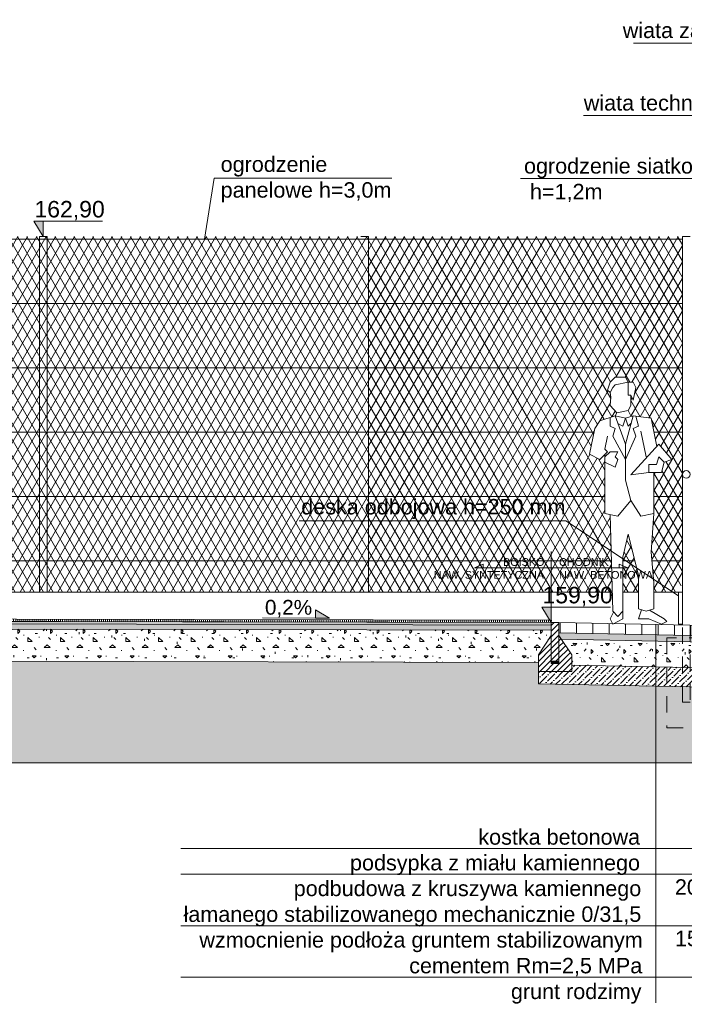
# Model space of a CAD drawing. Header units: millimetres. Extents: x 1962 to 3194, y -795 to -219.
# Tile 189 of 256: x 2548.57 to 2553.74, y -478.84 to -471.19. Entities that reach past the tile are written whole.
import ezdxf

# ---------------------------------------------------------------- set-up
doc = ezdxf.new("R2010")
doc.units = ezdxf.units.MM
doc.linetypes.add('HIDDEN', pattern=[9.525, 6.35, -3.175])
doc.layers.get('0').update_dxf_attribs({"lineweight": 5})
doc.layers.get('Defpoints').update_dxf_attribs({"lineweight": 9})
for name, color, linetype, lineweight in [('A_flagi przekrojowe', 92, 'Continuous', 9), ('A_hatch przekroje', 125, 'Continuous', 9), ('A_hidden', 137, 'HIDDEN', 9), ('A_koty wysokośc.', 53, 'Continuous', 9), ('A_ludzie', 53, 'Continuous', 9), ('A_ogrodzenie 1_2m', 34, 'Continuous', 9), ('A_przekrojowe', 42, 'Continuous', 9), ('A_widok', 142, 'Continuous', 9)]:
    doc.layers.add(name, color=color, linetype=linetype, lineweight=lineweight)
doc.styles.get("Standard").update_dxf_attribs({"font": 'arial.ttf'})
pattern_1 = [(60, (1.66515, 1.339704), (-0.054992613, 0.03175), []), (120, (1.66515, 1.339704), (-0.054992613, -0.03175), [])]
pattern_2 = [(45, (1.66515, 1.339704), (-0.02245064, 0.02245064), [])]

# ---------------------------------------------------------------- blocks, each defined once
blk = doc.blocks.new('zw$CA91')
at = {"layer": 'A_koty wysokośc.'}
h = blk.add_hatch(color=256, dxfattribs=at)
h.dxf.hatch_style = 1
h.paths.add_polyline_path([(-0.448, 0.753), (0, 0), (0, 0.753)])
blk.add_lwpolyline([(2.874, 0.753), (-0.448, 0.753), (0, 0), (0, 0.753)], dxfattribs=at)
blk = doc.blocks.new('zw$572')
at = {"layer": 'A_koty wysokośc.'}
h = blk.add_hatch(color=256, dxfattribs=at)
h.dxf.hatch_style = 1
h.paths.add_polyline_path([(0.1205, 0.0716), (0, 0), (0.1205, 0)])
blk.add_line((0.1205, 0), (0.5785, 0), dxfattribs=at)
blk.add_lwpolyline([(0.1205, 0), (0.1205, 0.0716), (0, 0), (0.1205, 0)], close=True, dxfattribs=at)
blk = doc.blocks.new('zw$824C')
at = {"layer": 'A_hatch przekroje'}
h = blk.add_hatch(dxfattribs=at)
h.set_pattern_fill('LINE', color=256, scale=0.005, angle=24.97819, style=2)
h.set_pattern_definition([(90, (4.063871, 26.388598), (-0.015875, -7e-18), [])])
h.paths.add_polyline_path([(50.3052, 1.4507), (19.8052, 1.3897), (19.8051, 1.4047), (50.3052, 1.4657), (80.8077, 1.4072), (80.8052, 1.3897)])
h = blk.add_hatch(dxfattribs=at)
h.set_pattern_fill('ANGLE', color=256, angle=294.97819)
h.set_pattern_definition([(3e-14, (4.064, 26.3886), (-3e-15, 6.985), [5.08, -1.905]), (90, (4.064, 26.3886), (-6.985, -3e-15), [5.08, -1.905])])
h.paths.add_polyline_path([(19.8052, 1.3797), (19.8052, 1.3897), (50.3052, 1.4507), (80.8052, 1.3897), (80.8051, 1.3797), (50.3052, 1.4407)])
h = blk.add_hatch(color=251, dxfattribs=at)
h.dxf.hatch_style = 2
h.paths.add_polyline_path([(19.8052, 1.3697), (19.8052, 1.3897), (50.3052, 1.4507), (80.8052, 1.3897), (80.8052, 1.3697), (50.3052, 1.4307)])
h = blk.add_hatch(dxfattribs=at)
h.set_pattern_fill('CONC', color=256, scale=0.005, angle=324.97819, style=2)
h.set_pattern_definition([(30, (4.12772, 26.51931), (-0.0635, 0.10998523), [0, -0.127]), (30, (4.15104, 26.48145), (-0.0635, 0.10998523), [0, -0.127]), (30, (4.12005, 26.54275), (-0.0635, 0.10998523), [0, -0.127]), (8.1986, (4.082545, 26.475636), (0.393455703, 0.080514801), [0.01367828, -0.67023767]), (246.8699, (4.096083, 26.477586), (0.202955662, 0.410470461), [0.00635, -0.62865]), (160.6013, (4.093589, 26.471747), (0.9309261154, -0.342411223), [0.01170876, -1.15917332]), (236.5651, (4.064914, 26.437594), (-0.04648505, -0.173485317), [0.00283985, -0.28114079]), (356.3099, (4.06335, 26.435224), (0.283470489, 0.017014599), [0.00457911, -0.453326]), (138.4349, (4.06792, 26.43493), (-0.236985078, 0.156470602), [0.00401612, -0.39759318]), (255, (4.14165, 26.467235), (0.06350002, -0.10998526), [0.0053881, -0.17421695]), (30, (4.14026, 26.46203), (0.04648523, 0.17348523), [0.00762, -0.11938]), (165, (4.14686, 26.46584), (-0.10998526, -0.06350002), [0.0053881, -0.17421695]), (281.5651, (4.087816, 26.530006), (-0.017014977, 0.283470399), [0.00401612, -0.39759318]), (30, (4.08862, 26.52607), (0.04648523, 0.17348523), [0.00635, -0.12065]), (173.1301, (4.09412, 26.529246), (-0.456955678, 0.029470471), [0.00635, -0.62865]), (243.6901, (4.02889, 26.49745), (0.156470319, 0.236985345), [0.00457911, -0.453326]), (11.5651, (4.02686, 26.493346), (-0.283470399, -0.017014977), [0.00803224, -0.39357706]), (156.8699, (4.034728, 26.494956), (0.410470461, -0.202955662), [0.00635, -0.62865]), (30, (4.06332, 26.51147), (-0.0635, 0.10998523), [0, -0.127]), (30, (4.05014, 26.46572), (-0.0635, 0.10998523), [0, -0.127]), (30, (4.10443, 26.44281), (-0.0635, 0.10998523), [0, -0.127]), (30, (4.11444, 26.49405), (-0.0635, 0.10998523), [0, -0.127]), (30, (4.07175, 26.49433), (-0.0635, 0.10998523), [0, -0.127]), (30, (4.04565, 26.48366), (-0.0635, 0.10998523), [0, -0.127]), (30, (4.05936, 26.48278), (-0.0635, 0.10998523), [0, -0.127]), (30, (4.0702, 26.45384), (-0.0635, 0.10998523), [0, -0.127]), (30, (4.04126, 26.443), (-0.0635, 0.10998523), [0, -0.127]), (30, (4.02776, 26.46893), (-0.0635, 0.10998523), [0, -0.127]), (30, (4.01049, 26.49122), (-0.0635, 0.10998523), [0, -0.127]), (30, (4.04204, 26.51531), (-0.0635, 0.10998523), [0, -0.127]), (30, (4.0637, 26.53368), (-0.0635, 0.10998523), [0, -0.127]), (30, (4.10473, 26.5515), (-0.0635, 0.10998523), [0, -0.127]), (30, (4.09802, 26.50217), (-0.0635, 0.10998523), [0, -0.127]), (30, (4.07559, 26.51562), (-0.0635, 0.10998523), [0, -0.127]), (30, (4.11487, 26.4679), (-0.0635, 0.10998523), [0, -0.127]), (30, (4.08505, 26.44335), (-0.0635, 0.10998523), [0, -0.127]), (30, (4.13202, 26.43821), (-0.0635, 0.10998523), [0, -0.127]), (30, (4.09191, 26.42385), (-0.0635, 0.10998523), [0, -0.127]), (30, (4.05862, 26.40023), (-0.0635, 0.10998523), [0, -0.127]), (30, (4.075, 26.40235), (-0.0635, 0.10998523), [0, -0.127]), (30, (4.0672, 26.41839), (-0.0635, 0.10998523), [0, -0.127]), (30, (4.15105, 26.44333), (-0.0635, 0.10998523), [0, -0.127]), (30, (4.13822, 26.49605), (-0.0635, 0.10998523), [0, -0.127]), (30, (4.11367, 26.52587), (-0.0635, 0.10998523), [0, -0.127]), (30, (4.1088, 26.41747), (-0.0635, 0.10998523), [0, -0.127])])
h.paths.add_polyline_path([(19.8052, 1.3697), (19.8052, 1.3297), (50.3052, 1.3907), (80.8052, 1.3297), (80.8052, 1.3697), (50.3052, 1.4307)])
h = blk.add_hatch(dxfattribs=at)
h.set_pattern_fill('LINE', color=256, scale=0.01, angle=339.97819, style=2)
h.set_pattern_definition(pattern_2)
h.paths.add_polyline_path([(80.8652, 1.2897), (80.8652, 1.2397), (80.8652, 1.0897), (80.8052, 1.0897), (80.8052, 1.3697), (80.8052, 1.3897), (80.8652, 1.3897), (80.8652, 1.3697)])
h = blk.add_hatch(dxfattribs=at)
h.set_pattern_fill('LINE', color=256, scale=0.04, angle=23.97819, style=2)
h.set_pattern_definition([(89, (1.66515, 1.3397), (-0.12698066, 0.00221646), [])])
h.paths.add_polyline_path([(83.1052, 1.2651), (83.1052, 1.3451), (80.8652, 1.3897), (80.8652, 1.3097)])
h = blk.add_hatch(dxfattribs=at)
h.set_pattern_fill('EARTH2', color=256, scale=0.03, angle=339.97819, style=2)
h.set_pattern_definition([(225, (4.0639, 26.90586), (-3e-14, -1.077631), [0.3429, -0.4191]), (225, (4.30634, 26.6634), (-3e-14, -1.077631), [0.3429, -0.4191]), (225, (4.2471, 26.7227), (-3e-14, -1.077631), [0.35052, -0.41148]), (225, (4.1878, 26.7819), (-3e-14, -1.077631), [0.35052, -0.41148]), (225, (4.1285, 26.8412), (-3e-14, -1.077631), [0.35052, -0.41148]), (225, (4.1285, 27.38), (-3e-14, -1.077631), [0.3429, -0.4191]), (225, (4.1878, 27.32075), (-3e-14, -1.077631), [0.3429, -0.4191]), (225, (4.2471, 27.2615), (-3e-14, -1.077631), [0.3429, -0.4191]), (225, (4.30634, 27.2022), (-3e-14, -1.077631), [0.3429, -0.4191]), (225, (4.0639, 27.4447), (-3e-14, -1.077631), [0.3429, -0.4191]), (315, (3.5466, 26.9274), (1.077631, -3e-14), [0.3429, -0.4191]), (315, (3.7945, 27.1753), (1.077631, -3e-14), [0.3429, -0.4191]), (315, (3.7298, 27.1106), (1.077631, -3e-14), [0.3429, -0.4191]), (315, (3.6705, 27.05134), (1.077631, -3e-14), [0.3429, -0.4191]), (315, (3.6113, 26.9921), (1.077631, -3e-14), [0.3429, -0.4191]), (315, (4.1501, 26.9921), (1.077631, -3e-14), [0.35052, -0.41148]), (315, (4.20935, 27.05134), (1.077631, -3e-14), [0.35052, -0.41148]), (315, (4.2686, 27.1106), (1.077631, -3e-14), [0.35052, -0.41148]), (315, (4.3333, 27.1753), (1.077631, -3e-14), [0.3429, -0.4191]), (315, (4.0908, 26.9328), (1.077631, -3e-14), [0.3429, -0.4191])])
h.paths.add_polyline_path([(76.5613, 1.0882), (65.5052, 1.1103), (80.7052, 1.0799), (80.7052, 1.0097), (80.7052, 0.9128), (83.2852, 0.8614), (83.2852, 0.9551), (83.2452, 1.2351), (83.1852, 1.2351), (83.1852, 1.3097), (83.3952, 1.3097), (83.5752, 1.3097), (84.6852, 1.3097), (84.6852, 1.3096), (84.9252, 1.3096), (84.9252, 1.3097), (89.261, 1.3097), (89.261, 0.3), (76.5613, 0.3)])
edge = h.paths.add_edge_path(flags=16)
edge.add_arc((81.0792, 0.7473), 0.08, 0, 360)
h = blk.add_hatch(dxfattribs=at)
h.set_pattern_fill('CONCRE', color=256, scale=0.01, angle=294.97819, style=2)
h.set_pattern_definition([(360, (4.06387, 26.3886), (0.254, 0.254), [0.03175, -0.22225]), (90, (4.06387, 26.3886), (-0.254, 0.254), [0.03175, -0.22225]), (135, (4.09562, 26.3886), (-0.254, 7e-15), [0.0449013, -0.314309]), (360, (4.09562, 26.53147), (0.254, 0.254), [0.03175, -0.22225]), (45, (4.1115, 26.5156), (7e-15, 0.254), [0.0224506, -0.3367596]), (135, (4.1115, 26.5156), (-0.254, 7e-15), [0.0224506, -0.3367596]), (360, (4.19087, 26.59497), (0.254, 0.254), [0.0449013, -0.2090987]), (45, (4.19087, 26.59497), (7e-15, 0.254), [0.03175, -0.32746025]), (135, (4.23577, 26.59497), (-0.254, 7e-15), [0.03175, -0.32746025]), (90, (4.2385, 26.4521), (-0.254, 0.254), [0.03175, -0.22225]), (45, (4.2385, 26.4521), (7e-15, 0.254), [0.0224506, -0.3367596]), (135, (4.25437, 26.46797), (-0.254, 7e-15), [0.0224506, -0.3367596]), (360, (4.09562, 26.4521), (0.254, 0.254), [0.015875, -0.212725]), (360, (4.28612, 26.5156), (0.254, 0.254), [0.015875, -0.212725]), (90, (4.20675, 26.54735), (-0.254, 0.254), [0.015875, -0.212725]), (135, (4.2385, 26.40447), (-0.254, 7e-15), [0.0224506, -0.3367596]), (135, (4.12737, 26.5791), (-0.254, 7e-15), [0.0224506, -0.3367596]), (45, (4.18293, 26.47194), (7e-15, 0.254), [0.0224506, -0.3367596]), (90, (4.15118, 26.42035), (-0.254, 0.254), [0.00396875, -0.25003125]), (90, (4.1631, 26.5275), (-0.254, 0.254), [0.00396875, -0.25003125]), (90, (4.28215, 26.57116), (-0.254, 0.254), [0.00396875, -0.25003125]), (90, (4.28612, 26.43622), (-0.254, 0.254), [0.00396875, -0.25003125])])
h.paths.add_polyline_path([(80.7052, 1.0799), (80.7052, 1.1397), (80.8052, 1.2897), (80.8052, 1.3297), (76.5613, 1.3382), (76.5613, 1.0882)])
h = blk.add_hatch(dxfattribs=at)
h.set_pattern_fill('CONC', color=256, scale=0.005, angle=294.97819, style=2)
h.set_pattern_definition([(9e-13, (1.7858, 1.42098), (-2e-15, 0.127), [0, -0.127]), (9e-13, (1.78707, 1.37653), (-2e-15, 0.127), [0, -0.127]), (9e-13, (1.79088, 1.44511), (-2e-15, 0.127), [0, -0.127]), (338.1986, (1.72484, 1.405744), (0.381000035, -0.1269999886), [0.01367828, -0.67023767]), (216.8699, (1.73754, 1.400664), (0.3809999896, 0.254000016), [0.00635, -0.62865]), (130.6013, (1.732461, 1.396854), (0.6350000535, -0.7619998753), [0.01170876, -1.15917332]), (206.5651, (1.69055, 1.381614), (-0.126999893, -0.127000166), [0.00283985, -0.28114079]), (326.3099, (1.68801, 1.380344), (0.253999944, -0.12700017), [0.00457911, -0.453326]), (108.4349, (1.69182, 1.377804), (-0.126999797, 0.254000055), [0.00401612, -0.39759318]), (225, (1.77183, 1.36891), (2e-15, -0.12700004), [0.0053881, -0.17421695]), (9e-13, (1.76802, 1.3651), (0.127, 0.127), [0.00762, -0.11938]), (135, (1.77564, 1.3651), (-0.12700004, -2e-15), [0.0053881, -0.17421695]), (251.5651, (1.75659, 1.450194), (0.126999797, 0.254000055), [0.00401612, -0.39759318]), (9e-13, (1.75532, 1.44638), (0.127, 0.127), [0.00635, -0.12065]), (143.1301, (1.76167, 1.446384), (-0.3809999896, 0.254000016), [0.00635, -0.62865]), (213.6901, (1.68928, 1.451464), (0.253999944, 0.12700017), [0.00457911, -0.453326]), (341.5651, (1.68547, 1.448924), (-0.254000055, 0.126999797), [0.00803224, -0.39357706]), (126.8699, (1.69309, 1.446384), (0.254000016, -0.3809999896), [0.00635, -0.62865]), (9e-13, (1.72611, 1.44638), (-2e-15, 0.127), [0, -0.127]), (9e-13, (1.69182, 1.41336), (-2e-15, 0.127), [0, -0.127]), (9e-13, (1.72738, 1.36637), (-2e-15, 0.127), [0, -0.127]), (9e-13, (1.76167, 1.40574), (-2e-15, 0.127), [0, -0.127]), (9e-13, (1.72484, 1.42733), (-2e-15, 0.127), [0, -0.127]), (9e-13, (1.6969, 1.43114), (-2e-15, 0.127), [0, -0.127]), (9e-13, (1.70833, 1.42352), (-2e-15, 0.127), [0, -0.127]), (9e-13, (1.70325, 1.39304), (-2e-15, 0.127), [0, -0.127]), (9e-13, (1.67277, 1.39812), (-2e-15, 0.127), [0, -0.127]), (9e-13, (1.67404, 1.42733), (-2e-15, 0.127), [0, -0.127]), (9e-13, (1.67023, 1.45527), (-2e-15, 0.127), [0, -0.127]), (9e-13, (1.7096, 1.46035), (-2e-15, 0.127), [0, -0.127]), (9e-13, (1.73754, 1.46543), (-2e-15, 0.127), [0, -0.127]), (9e-13, (1.78199, 1.46035), (-2e-15, 0.127), [0, -0.127]), (9e-13, (1.75151, 1.42098), (-2e-15, 0.127), [0, -0.127]), (9e-13, (1.73881, 1.44384), (-2e-15, 0.127), [0, -0.127]), (9e-13, (1.74897, 1.38288), (-2e-15, 0.127), [0, -0.127]), (9e-13, (1.71087, 1.37653), (-2e-15, 0.127), [0, -0.127]), (9e-13, (1.74897, 1.3486), (-2e-15, 0.127), [0, -0.127]), (9e-13, (1.70706, 1.35621), (-2e-15, 0.127), [0, -0.127]), (9e-13, (1.66642, 1.3524), (-2e-15, 0.127), [0, -0.127]), (9e-13, (1.68166, 1.34605), (-2e-15, 0.127), [0, -0.127]), (9e-13, (1.68293, 1.36383), (-2e-15, 0.127), [0, -0.127]), (9e-13, (1.76802, 1.34351), (-2e-15, 0.127), [0, -0.127]), (9e-13, (1.78326, 1.39558), (-2e-15, 0.127), [0, -0.127]), (9e-13, (1.77691, 1.43368), (-2e-15, 0.127), [0, -0.127]), (9e-13, (1.71849, 1.34224), (-2e-15, 0.127), [0, -0.127])])
h.paths.add_polyline_path([(83.1052, 1.2151), (83.1052, 1.2651), (80.8652, 1.3097), (80.8652, 1.2897), (80.8803, 1.2594)])
h = blk.add_hatch(dxfattribs=at)
h.set_pattern_fill('LINE', color=256, scale=0.01, angle=339.97819, style=2)
h.set_pattern_definition(pattern_2)
h.paths.add_polyline_path([(80.9652, 1.0575), (80.9652, 1.1397), (80.8854, 1.2593), (80.8652, 1.2897), (80.8652, 1.0897), (80.8652, 1.0702), (80.8052, 1.0702), (80.8052, 1.0897), (80.8052, 1.2897), (80.7052, 1.1397), (80.7052, 1.0097), (80.9652, 1.0097)])
h = blk.add_hatch(dxfattribs=at)
h.set_pattern_fill('CONCRE', color=256, scale=0.01, angle=294.97819, style=2)
h.set_pattern_definition([(9e-13, (1.66515, 1.3397), (0.254, 0.254), [0.03175, -0.22225]), (90, (1.66515, 1.3397), (-0.254, 0.254), [0.03175, -0.22225]), (135, (1.6969, 1.3397), (-0.254, -4e-15), [0.0449013, -0.314309]), (9e-13, (1.6969, 1.48258), (0.254, 0.254), [0.03175, -0.22225]), (45, (1.71278, 1.4667), (-4e-15, 0.254), [0.0224506, -0.3367596]), (135, (1.71278, 1.4667), (-0.254, -4e-15), [0.0224506, -0.3367596]), (9e-13, (1.79215, 1.54608), (0.254, 0.254), [0.0449013, -0.2090987]), (45, (1.79215, 1.54608), (-4e-15, 0.254), [0.03175, -0.32746025]), (135, (1.83705, 1.54608), (-0.254, -4e-15), [0.03175, -0.32746025]), (90, (1.83978, 1.4032), (-0.254, 0.254), [0.03175, -0.22225]), (45, (1.83978, 1.4032), (-4e-15, 0.254), [0.0224506, -0.3367596]), (135, (1.85565, 1.41908), (-0.254, -4e-15), [0.0224506, -0.3367596]), (9e-13, (1.6969, 1.4032), (0.254, 0.254), [0.015875, -0.212725]), (9e-13, (1.8874, 1.4667), (0.254, 0.254), [0.015875, -0.212725]), (90, (1.80803, 1.49845), (-0.254, 0.254), [0.015875, -0.212725]), (135, (1.83978, 1.35558), (-0.254, -4e-15), [0.0224506, -0.3367596]), (135, (1.72865, 1.5302), (-0.254, -4e-15), [0.0224506, -0.3367596]), (45, (1.78421, 1.42305), (-4e-15, 0.254), [0.0224506, -0.3367596]), (90, (1.75246, 1.37145), (-0.254, 0.254), [0.00396875, -0.25003125]), (90, (1.76437, 1.4786), (-0.254, 0.254), [0.00396875, -0.25003125]), (90, (1.88343, 1.52227), (-0.254, 0.254), [0.00396875, -0.25003125]), (90, (1.8874, 1.38733), (-0.254, 0.254), [0.00396875, -0.25003125])])
h.paths.add_polyline_path([(83.1052, 1.015), (83.1052, 1.2151), (80.8854, 1.2593), (80.9652, 1.1397), (80.9652, 1.0576)])
h = blk.add_hatch(dxfattribs=at)
h.set_pattern_fill('DOTS', color=256, scale=0.005, angle=339.97819, style=2)
h.set_pattern_definition([(274.95639, (100.945151, 1.339704), (-0.0075649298, -0.0046396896), [0, -0.0079375])])
h.paths.add_polyline_path([(80.8652, 1.0702), (80.8052, 1.0702), (80.8052, 1.0897), (80.8652, 1.0897)])
h = blk.add_hatch(dxfattribs=at)
h.set_pattern_fill('ANSI36', color=256, scale=0.01, angle=294.97819, style=2)
h.set_pattern_definition([(45, (1.66515, 1.339704), (0.01683798, 0.061739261), [0.079375, -0.015875, 0, -0.015875])])
h.paths.add_polyline_path([(80.7052, 0.9128), (83.2852, 0.8614), (83.2852, 0.9551), (83.0652, 0.9551), (83.0767, 1.0156), (80.9652, 1.0576), (80.9652, 1.0097), (80.7052, 1.0097)])
at = {"layer": 'A_widok'}
h = blk.add_hatch(dxfattribs=at)
h.set_pattern_fill('DIAMONDS', color=256, scale=0.02, angle=294.97819, style=2)
h.set_pattern_definition(pattern_1)
h.paths.add_polyline_path([(79.3852, 4.3897), (68.8352, 4.3897), (68.8352, 1.6256), (79.3852, 1.6256)])
h = blk.add_hatch(dxfattribs=at)
h.set_pattern_fill('DIAMONDS', color=256, scale=0.02, angle=294.97819, style=2)
h.set_pattern_definition(pattern_1)
h.paths.add_polyline_path([(81.6832, 1.4171), (81.7032, 1.3971)])
h.paths.add_polyline_path([(81.3032, 2.9971), (81.2663, 2.9848)])
h.paths.add_polyline_path([(81.3129, 2.6966), (81.3032, 2.6771)])
h.paths.add_polyline_path([(81.2432, 2.7171), (81.2232, 2.6971)])
h.paths.add_polyline_path([(81.2629, 2.2292), (81.3232, 2.2171), (81.4232, 2.3371), (81.3832, 2.4971), (81.3832, 2.6571), (81.3832, 2.7771), (81.3254, 2.936), (81.3032, 2.9971), (81.1832, 2.9571), (81.1432, 2.8971), (81.1377, 2.8697), (81.1032, 2.6971), (81.1832, 2.6571), (81.2232, 2.6971), (81.2232, 2.6771), (81.2632, 2.7171), (81.3232, 2.7171), (81.3032, 2.6771), (81.3232, 2.6571), (81.3032, 2.5971), (81.2232, 2.6371), (81.2232, 2.3697), (81.2232, 2.2371)])
h.paths.add_polyline_path([(81.2232, 2.6371), (81.3032, 2.5971), (81.3232, 2.6571), (81.3032, 2.6771), (81.3232, 2.7171), (81.2632, 2.7171), (81.2232, 2.6771)])
h.paths.add_polyline_path([(81.3135, 2.628), (81.3032, 2.5971)])
h.paths.add_polyline_path([(81.4578, 2.9045), (81.4432, 2.8971)])
h.paths.add_polyline_path([(81.5032, 2.2171), (81.6032, 2.2371), (81.6032, 2.3371), (81.6032, 2.3697), (81.6032, 2.3971), (81.6032, 2.5571), (81.5632, 2.5571), (81.4232, 2.5371), (81.6268, 2.7592), (81.6047, 2.8697), (81.5832, 2.9771), (81.4639, 2.9942), (81.4832, 2.9171), (81.4432, 2.8971), (81.4632, 2.8371), (81.3832, 2.6571), (81.3832, 2.4971), (81.4232, 2.3371)])
h.paths.add_polyline_path([(81.5632, 2.6171), (81.5632, 2.5571), (81.4232, 2.5371), (81.6268, 2.7592), (81.6432, 2.7771), (81.7432, 2.6571), (81.6832, 2.6371), (81.6432, 2.6771), (81.6232, 2.6171)])
h.paths.add_polyline_path([(81.6765, 2.6105), (81.6832, 2.6371)])
h.paths.add_polyline_path([(81.5632, 2.5571), (81.5632, 2.6171), (81.6232, 2.6171), (81.6432, 2.6771), (81.6832, 2.6371), (81.6632, 2.5571), (81.6032, 2.5571)])
h.paths.add_polyline_path([(81.4578, 2.9045), (81.4432, 2.8971)])
h.paths.add_polyline_path([(81.4432, 2.9971), (81.4639, 2.9942), (81.4832, 2.9171), (81.4432, 2.8971), (81.4632, 2.8371), (81.3832, 2.6571), (81.3832, 2.7771)])
h.paths.add_polyline_path([(81.3832, 2.7771), (81.4432, 2.9971), (81.4261, 2.9914), (81.3832, 2.9771), (81.3632, 2.9171), (81.3254, 2.936)])
h.paths.add_polyline_path([(81.3632, 2.9171), (81.3254, 2.936), (81.3032, 2.9971), (81.3832, 2.9771)])
h.paths.add_polyline_path([(81.4261, 2.9914), (81.4032, 3.0371)])
h.paths.add_polyline_path([(81.4261, 2.9914), (81.3832, 2.9771), (81.3032, 2.9971), (81.3143, 3.0199), (81.4032, 3.0371)])
h.paths.add_polyline_path([(81.4032, 3.0371), (81.4232, 3.0771), (81.4232, 3.1571), (81.4032, 3.1571), (81.4032, 3.2571), (81.3032, 3.2371), (81.2832, 3.2171), (81.2632, 3.1771), (81.2698, 3.1419), (81.2632, 3.0771), (81.3143, 3.0199)])
h.paths.add_polyline_path([(81.4032, 3.1571), (81.4178, 3.1571)])
h.paths.add_polyline_path([(81.4032, 3.1571), (81.4032, 3.2571), (81.4432, 3.2571), (81.4632, 3.2171), (81.4432, 3.1171), (81.4232, 3.1571)])
h.paths.add_polyline_path([(81.2495, 3.2159), (81.2432, 3.1971), (81.2632, 3.1771), (81.2832, 3.2171), (81.2876, 3.2215), (81.3032, 3.2371), (81.3593, 3.2484), (81.4032, 3.2571), (81.385, 3.2935), (81.3832, 3.2971), (81.3032, 3.2971), (81.284, 3.2779), (81.2632, 3.2571)])
h.paths.add_polyline_path([(81.8252, 1.6756), (81.7952, 1.6756), (81.7952, 1.6256), (79.3852, 1.6256), (79.3852, 4.3897), (81.8252, 4.3897)])
h.paths.add_polyline_path([(81.3232, 2.2171), (81.4232, 2.3371), (81.5032, 2.2171), (81.6032, 2.2371), (81.5832, 1.9371), (81.6032, 1.6971), (81.6032, 1.6256), (81.4832, 1.6256), (81.4832, 1.7571), (81.4032, 2.0771), (81.3632, 1.8971), (81.3632, 1.6256), (81.2792, 1.6256), (81.2629, 2.2292)])
at = {"layer": 'A_flagi przekrojowe'}
for p, q in [((80.8052, 1.3897), (80.8052, 1.9413)), ((81.6191, 1.3747), (81.6191, -1.5674)), ((82.2191, -0.3674), (77.9255, -0.3674)), ((82.2191, -0.5674), (77.9255, -0.5674)), ((82.2191, -0.9674), (77.9255, -0.9674)), ((82.2191, -1.3674), (77.9255, -1.3674))]:
    blk.add_line(p, q, dxfattribs=at)
for points in [[(83.3705, 3.5409), (82.7017, 5.894), (81.4444, 5.894)], [(82.7311, 3.8652), (82.3146, 5.3304), (81.0572, 5.3304)], [(79.5661, 4.8429), (78.1854, 4.8429), (78.1102, 4.3697)], [(82.4006, 2.5396), (81.9498, 4.8406), (80.5674, 4.8406)], [(81.7952, 1.5981), (80.9181, 2.1811), (78.8448, 2.1811)], [(80.8052, 1.8145), (80.2087, 1.8145), (80.2774, 1.8424), (80.2774, 1.8145)], [(80.8052, 1.8145), (81.4016, 1.8145), (81.3329, 1.8424), (81.3329, 1.8145)]]:
    blk.add_lwpolyline(points, dxfattribs=at)
at = {"layer": 'A_hatch przekroje'}
blk.add_lwpolyline([(50.3052, 1.4507), (19.8052, 1.3897), (19.8051, 1.4047), (50.3052, 1.4657), (80.8077, 1.4072), (80.8052, 1.3897)], close=True, dxfattribs=at)
at = {"layer": 'A_hidden', "ltscale": 0.02}
blk.add_lwpolyline([(81.8852, 1.369), (81.8852, 0.7702), (81.8252, 0.7702), (81.8252, 1.3702)], dxfattribs=at)
blk.add_lwpolyline([(81.7052, 0.5702), (82.0052, 0.5702), (82.0052, 1.2702), (81.7052, 1.2702)], close=True, dxfattribs=at)
at = {"layer": 'A_ludzie'}
for p, q in [((81.3032, 3.2971), (81.2632, 3.2571)), ((81.3832, 3.2971), (81.3032, 3.2971)), ((81.4032, 3.2571), (81.3832, 3.2971)), ((81.2632, 3.2571), (81.2432, 3.1971)), ((81.2632, 3.1771), (81.2832, 3.2171)), ((81.2832, 3.2171), (81.3032, 3.2371)), ((81.3032, 3.2371), (81.4032, 3.2571)), ((81.4032, 3.1571), (81.4032, 3.2571)), ((81.4032, 3.2571), (81.4432, 3.2571)), ((81.4432, 3.2571), (81.4632, 3.2171)), ((81.4632, 3.2171), (81.4432, 3.1171)), ((81.2432, 3.1971), (81.2632, 3.1771)), ((81.2632, 3.1771), (81.2698, 3.1419)), ((81.2698, 3.1419), (81.2632, 3.0771)), ((81.4232, 3.1571), (81.4032, 3.1571)), ((81.4232, 3.0771), (81.4232, 3.1571)), ((81.4432, 3.1171), (81.4232, 3.1571)), ((81.2632, 3.0771), (81.3143, 3.0199)), ((81.4032, 3.0371), (81.4232, 3.0771)), ((81.3032, 2.9971), (81.1832, 2.9571)), ((81.3143, 3.0199), (81.3032, 2.9971)), ((81.3032, 2.9971), (81.3832, 2.9771)), ((81.3032, 2.9971), (81.3832, 2.7771)), ((81.3143, 3.0199), (81.4032, 3.0371)), ((81.3832, 2.9771), (81.4432, 2.9971)), ((81.3832, 2.7771), (81.4432, 2.9971)), ((81.4032, 3.0371), (81.4261, 2.9914)), ((81.4432, 2.9971), (81.5832, 2.9771)), ((81.4832, 2.9171), (81.4639, 2.9942)), ((81.1832, 2.9571), (81.1432, 2.8971)), ((81.2632, 2.9771), (81.2632, 2.9171)), ((81.2632, 2.9171), (81.3032, 2.8971)), ((81.3632, 2.9171), (81.3232, 2.9371)), ((81.3832, 2.9771), (81.3632, 2.9171)), ((81.3832, 2.9771), (81.4032, 2.9171)), ((81.4032, 2.9171), (81.4232, 2.9371)), ((81.4432, 2.8971), (81.4832, 2.9171)), ((81.5832, 2.9771), (81.6268, 2.7592)), ((81.1432, 2.8971), (81.1032, 2.6971)), ((81.2232, 2.7371), (81.2432, 2.8371)), ((81.3032, 2.8971), (81.2832, 2.8371)), ((81.2832, 2.8371), (81.3832, 2.6571)), ((81.3832, 2.6571), (81.4632, 2.8371)), ((81.4632, 2.8371), (81.4432, 2.8971)), ((81.5032, 2.8771), (81.5432, 2.6771)), ((81.3832, 2.7771), (81.3832, 2.4971)), ((81.6432, 2.7771), (81.4232, 2.5371)), ((81.7432, 2.6571), (81.6432, 2.7771)), ((81.1032, 2.6971), (81.1832, 2.6571)), ((81.1832, 2.6571), (81.2432, 2.7171)), ((81.2432, 2.7171), (81.2232, 2.7371)), ((81.2632, 2.7171), (81.2232, 2.6771)), ((81.2232, 2.6971), (81.2232, 2.6371)), ((81.3232, 2.7171), (81.2632, 2.7171)), ((81.3032, 2.6771), (81.3232, 2.7171)), ((81.2232, 2.2371), (81.2232, 2.6371)), ((81.2232, 2.6371), (81.3032, 2.5971)), ((81.3232, 2.6571), (81.3032, 2.6771)), ((81.3032, 2.5971), (81.3232, 2.6571)), ((81.6232, 2.6171), (81.5632, 2.6171)), ((81.5632, 2.5571), (81.5632, 2.6171)), ((81.6232, 2.6171), (81.6432, 2.6771)), ((81.6432, 2.6771), (81.6832, 2.6371)), ((81.6832, 2.6371), (81.6632, 2.5571)), ((81.6832, 2.6371), (81.7432, 2.6571)), ((81.4232, 2.5371), (81.5632, 2.5571)), ((81.6632, 2.5571), (81.5632, 2.5571)), ((81.6032, 2.5571), (81.6032, 2.3971)), ((81.3832, 2.4971), (81.4232, 2.3371)), ((81.6032, 2.3971), (81.6032, 2.3371)), ((81.3232, 2.2171), (81.4232, 2.3371)), ((81.4232, 2.3371), (81.5032, 2.2171)), ((81.6032, 2.2371), (81.6032, 2.3371)), ((81.2232, 2.2371), (81.3232, 2.2171)), ((81.2832, 1.4771), (81.2629, 2.2292)), ((81.5032, 2.2171), (81.6032, 2.2371)), ((81.5832, 1.9371), (81.6032, 2.2371)), ((81.4032, 2.0771), (81.3632, 1.8971)), ((81.4832, 1.7571), (81.4032, 2.0771)), ((81.6032, 1.6971), (81.5832, 1.9371)), ((81.3632, 1.8971), (81.3632, 1.4771)), ((81.4832, 1.4971), (81.4832, 1.7571)), ((81.6032, 1.4971), (81.6032, 1.6971)), ((81.2899, 1.4705), (81.2632, 1.4171)), ((81.3232, 1.4371), (81.2832, 1.4771)), ((81.3632, 1.4771), (81.3232, 1.4371)), ((81.3632, 1.4171), (81.3632, 1.4771)), ((81.4832, 1.4971), (81.5432, 1.4771)), ((81.5072, 1.4891), (81.4832, 1.4171)), ((81.5432, 1.4771), (81.6032, 1.4971)), ((81.6832, 1.4171), (81.5689, 1.4857)), ((81.2632, 1.4171), (81.2832, 1.3771)), ((81.2832, 1.3771), (81.3632, 1.4171)), ((81.4832, 1.4171), (81.5432, 1.4171)), ((81.5432, 1.4171), (81.5632, 1.4171)), ((81.5632, 1.4171), (81.6632, 1.3771)), ((81.6632, 1.3771), (81.7032, 1.3971)), ((81.7032, 1.3971), (81.6832, 1.4171))]:
    blk.add_line(p, q, dxfattribs=at)
at = {"layer": 'A_ogrodzenie 1_2m'}
for p, q in [((81.8252, 1.369), (81.8252, 2.5408)), ((81.2792, 1.6256), (52.1852, 1.6254)), ((81.4832, 1.6256), (81.3632, 1.6256)), ((81.7952, 1.6256), (81.6032, 1.6256))]:
    blk.add_line(p, q, dxfattribs=at)
at = {"layer": 'A_przekrojowe'}
for p, q in [((80.8052, 1.3897), (50.3052, 1.4507)), ((80.8052, 1.3697), (50.3052, 1.4307)), ((80.8052, 1.3297), (50.3052, 1.3907)), ((83.1052, 1.3451), (80.8652, 1.3897)), ((83.1052, 1.2651), (80.8652, 1.3097)), ((83.1052, 1.2151), (80.8854, 1.2593)), ((80.7052, 1.0799), (50.3052, 1.1407)), ((80.7052, 1.0097), (80.7052, 0.9128)), ((83.0767, 1.0156), (80.9652, 1.0576)), ((83.2852, 0.8614), (80.7052, 0.9128))]:
    blk.add_line(p, q, dxfattribs=at)
for points in [[(81.8252, 1.3756), (81.7952, 1.3756), (81.7952, 1.6256), (81.8252, 1.6256)], [(80.8652, 1.0897), (80.8052, 1.0897), (80.8052, 1.3897), (80.8652, 1.3897)]]:
    blk.add_lwpolyline(points, close=True, dxfattribs=at)
for points in [[(80.8052, 1.2897), (80.7052, 1.1397), (80.7052, 1.0097), (80.9652, 1.0097), (80.9652, 1.1397), (80.8652, 1.2897)], [(80.8052, 1.0897), (80.8052, 1.0702), (80.8652, 1.0702), (80.8652, 1.0897)]]:
    blk.add_lwpolyline(points, dxfattribs=at)
blk.add_circle((81.8552, 2.5408), 0.03, dxfattribs=at)
at = {"layer": 'A_widok'}
for p, q in [((81.8252, 4.3697), (68.8352, 4.3697)), ((76.8252, 1.6256), (76.8252, 4.3897)), ((76.8852, 4.3897), (76.8252, 4.3897)), ((76.8852, 1.6256), (76.8852, 4.3897)), ((79.3852, 4.3897), (79.3252, 4.3897)), ((79.3852, 1.6256), (79.3852, 4.3897)), ((79.3852, 1.6256), (79.3852, 4.3897)), ((81.8852, 4.3897), (81.8252, 4.3897)), ((81.8252, 2.5408), (81.8252, 4.3897)), ((81.8252, 3.8697), (68.8352, 3.8697)), ((81.8252, 3.3697), (68.8352, 3.3697)), ((81.1377, 2.8697), (68.8352, 2.8697)), ((81.8252, 2.8697), (81.6047, 2.8697)), ((81.8252, 1.3706), (81.8252, 2.5408)), ((81.2232, 2.3697), (68.8352, 2.3697)), ((81.8252, 2.3697), (81.6032, 2.3697)), ((81.2726, 1.8697), (68.8352, 1.8697)), ((81.4551, 1.8697), (81.3632, 1.8697)), ((81.8252, 1.8697), (81.5888, 1.8697))]:
    blk.add_line(p, q, dxfattribs=at)
at = {"layer": 'Defpoints'}
blk.add_line((89.261, 0.3), (20.7556, 0.3), dxfattribs=at)
at = {"layer": 'A_koty wysokośc.', "xscale": 0.16, "yscale": 0.16, "zscale": 0.16}
for p in [(76.8552, 4.3897), (80.8052, 1.3897)]:
    blk.add_blockref('zw$CA91', p, dxfattribs=at)
at = {"layer": 'A_koty wysokośc.', "xscale": -0.8999999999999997, "yscale": 0.8999999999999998, "zscale": 0.8999999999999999, "rotation": 359.8281131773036}
blk.add_blockref('zw$572', (79.0817, 1.4235), dxfattribs=at)
at = {"layer": 'A_flagi przekrojowe'}
for s, insert, char_height, width, attachment_point in [('wiata zawodników', (81.3616, 6.0531), 0.12, 2.375783, 1), ('wiata techniczna', (81.0586, 5.4896), 0.12, 2.375783, 1), ('ogrodzenie\\Ppanelowe h=3,0m', (78.2349, 5.0125), 0.12, 2.375783, 1), ('ogrodzenie siatkowe\\P h=1,2m', (80.5936, 4.9998), 0.12, 2.375783, 1), ('deska odbojowa h=250 mm', (78.8616, 2.3498), 0.12, 2.375783, 1), ('{\\fArial|b0|i0|c0|p34;\\W9.72030;   }BOISKO\\P{\\fArial|b0|i0|c0|p34;\\W6.00098; }NAW. SYNTETYCZNA', (79.752, 1.89), 0.06, 0.996735, 1), ('CHODNIK\\PNAW. BETONOWA', (80.8657, 1.89), 0.06, 0.996735, 1), ('{\\fArial|b0|i0|c0|p34;\\W8.43931;   }kostka betonowa', (79.0595, -0.2174), 0.12, 2.430196, 1), ('{\\fArial|b0|i0|c0|p34;\\W3.89261; }podsypka z miału kamiennego', (79.0595, -0.4174), 0.12, 2.430196, 1), ('{\\fArial|b0|i0|c0|p34;\\W7.89125;   }podbudowa z kruszywa kamiennego \\P{\\fArial|b0|i0|c0|p34;\\W5.27306; }łamanego stabilizowanego mechanicznie 0/31,5', (77.7007, -0.6174), 0.12, 3.798857, 1), ('20 cm', (82.2235, -0.6674), 0.12, 0.542316, 6), ('{\\fArial|b0|i0|c0|p34;\\W2.90875; }wzmocnienie podłoża gruntem stabilizowanym\\P{\\fArial|b0|i0|c0|p34;\\W9.48597;    }cementem Rm=2,5 MPa', (77.9341, -1.0174), 0.12, 3.572257, 1), ('15 cm', (82.2235, -1.0674), 0.12, 0.542316, 6), ('{\\fArial|b0|i0|c0|p34;\\W9.15439;      }grunt rodzimy', (77.9341, -1.4174), 0.12, 3.572257, 1)]:
    blk.add_mtext(s, dxfattribs=dict(at, insert=insert, char_height=char_height, width=width, attachment_point=attachment_point))
at = {"layer": 'A_koty wysokośc.', "char_height": 0.128, "width": 0.825285, "attachment_point": 4}
for s, insert in [('162,90', (76.787, 4.5909)), ('159,90', (80.737, 1.5909))]:
    blk.add_mtext(s, dxfattribs=dict(at, insert=insert))
at = {"layer": 'A_koty wysokośc.', "insert": (78.5794, 1.4977), "char_height": 0.1152, "width": 0.742757, "attachment_point": 4, "rotation": 359.82811}
blk.add_mtext('0,2%', dxfattribs=at)

msp = doc.modelspace()

# ---------------------------------------------------------------- block references
at = {"rotation": 2.994810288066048e-11}
msp.add_blockref('zw$824C', (2471.8993, -477.265), dxfattribs=at)

doc.saveas('drawing.dxf')
